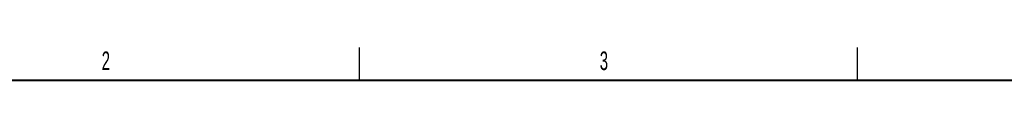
# Model space of a CAD drawing. Header units: millimetres. Extents: x 25 to 1935, y 715 to 2336.
# Tile 169 of 222: x 1238.08 to 1386.35, y 1301.34 to 1306.34. Entities that reach past the tile are written whole.
import ezdxf

# ---------------------------------------------------------------- set-up
doc = ezdxf.new("R2010")
doc.units = ezdxf.units.MM
doc.header["$LTSCALE"] = 2
doc.layers.add('标注层', color=7, linetype='Continuous')
doc.layers.add('粗图框层', color=7, linetype='Continuous', lineweight=40)
doc.layers.add('轮廓实线层', color=7, linetype='Continuous', lineweight=30)
doc.styles.add('SLDTEXTSTYLE0', font='TXT', dxfattribs={"width": 0.6})

msp = doc.modelspace()

# ---------------------------------------------------------------- linework, layer by layer
at = {"layer": '粗图框层', "color": 7}
msp.add_line((1914.768, 1301.34), (1113.768, 1301.34), dxfattribs=at)
at = {"layer": '轮廓实线层', "color": 7}
for p, q in [((1289.263, 1301.34), (1289.263, 1306.34)), ((1364.265, 1301.34), (1364.265, 1306.34))]:
    msp.add_line(p, q, dxfattribs=at)

# ---------------------------------------------------------------- texts
at = {"layer": '标注层', "color": 7, "char_height": 2.8, "attachment_point": 1, "style": 'SLDTEXTSTYLE0'}
for s, insert in [('2', (1250.428, 1305.728)), ('3', (1325.43, 1305.728))]:
    msp.add_mtext(s, dxfattribs=dict(at, insert=insert))

doc.saveas('drawing.dxf')
